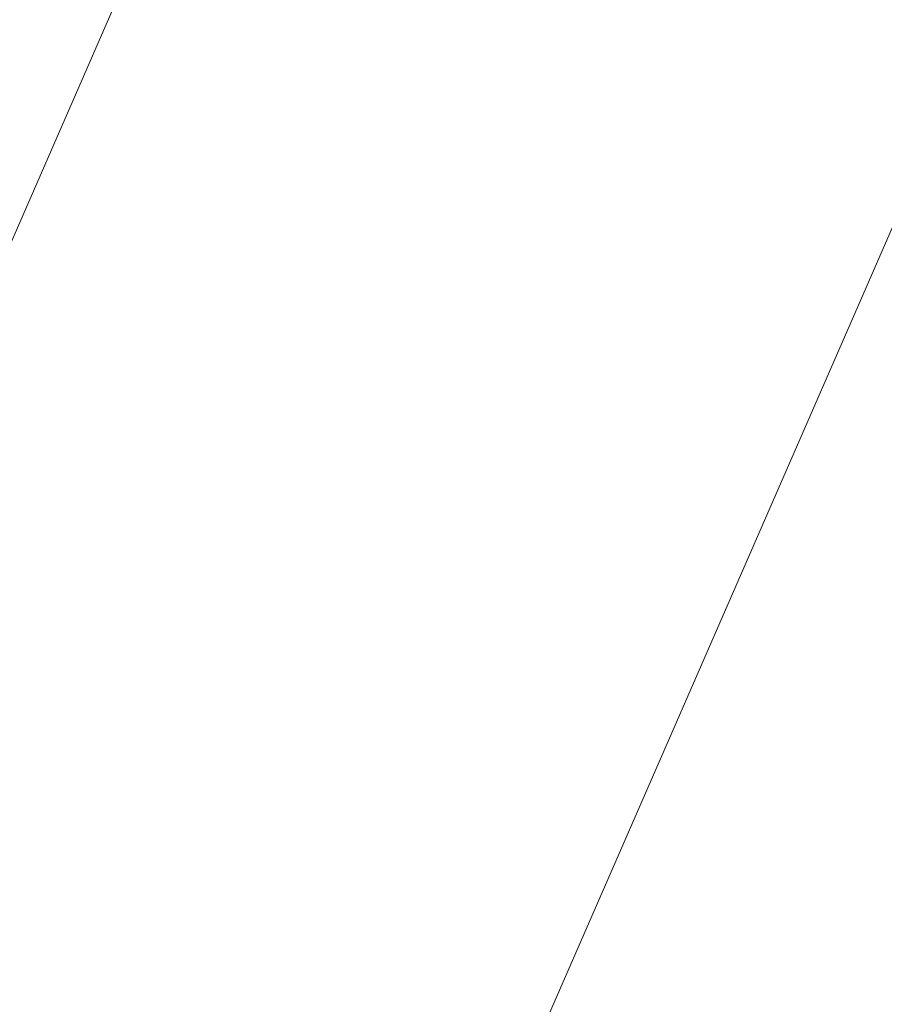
# Model space of a CAD drawing. Header units: metres. Extents: x -5203299 to 2078834, y 245743 to 5816291.
# Tile 95 of 256: x 366320.9494 to 366320.9692, y 5814087.2062 to 5814087.2288. Entities that reach past the tile are written whole.
import ezdxf

# ---------------------------------------------------------------- set-up
doc = ezdxf.new("R2010")
doc.units = ezdxf.units.M
doc.header["$LTSCALE"] = 0.5
doc.layers.add('30 -39 Baustelle- Fläche', color=7, linetype='Continuous', lineweight=15)
doc.layers.add('Keine', color=7, linetype='Continuous', lineweight=9)

# ---------------------------------------------------------------- blocks, each defined once
blk = doc.blocks.new('Gruppe-12227')
at = {"layer": 'Keine', "color": 7, "flags": 128}
for points in [[(-271.662123, -118.043408), (-272.003036, -118.825183)], [(-271.645241, -118.05077), (-271.990778, -118.843149)]]:
    blk.add_lwpolyline(points, dxfattribs=at)
blk = doc.blocks.new('Gruppe-12238')
at = {"layer": 'Keine', "color": 7}
blk.add_blockref('Gruppe-12227', (0, 0), dxfattribs=at)
blk = doc.blocks.new('Gruppe-12239')
at = {"layer": 'Keine', "color": 7}
blk.add_blockref('Gruppe-12238', (0, 0), dxfattribs=at)
blk = doc.blocks.new('Gruppe-12241')
at = {"layer": 'Keine', "color": 7}
blk.add_blockref('Gruppe-12239', (0, 0), dxfattribs=at)
blk = doc.blocks.new('Gruppe-12242')
at = {"layer": 'Keine', "color": 7}
blk.add_blockref('Gruppe-12241', (0, 0), dxfattribs=at)
blk = doc.blocks.new('_BE Phase 5 (3D)')
at = {"layer": '30 -39 Baustelle- Fläche', "color": 7}
blk.add_blockref('Gruppe-12242', (0, 0), dxfattribs=at)

msp = doc.modelspace()

# ---------------------------------------------------------------- block references
at = {"layer": 'Keine', "color": 1}
msp.add_blockref('_BE Phase 5 (3D)', (366592.803493, 5814205.707928), dxfattribs=at)

doc.saveas('drawing.dxf')
